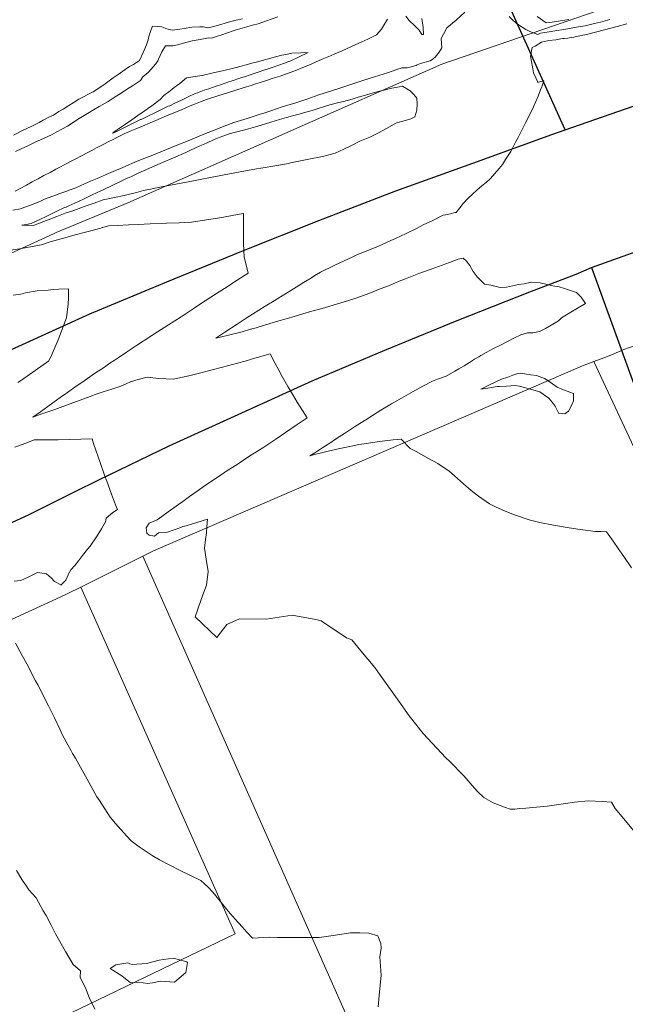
# Model space of a CAD drawing. Header units: inches. Extents: x 11351264 to 11356330, y 6702313 to 6706468.
# Tile 34 of 160: x 11352749 to 11353024, y 6703706 to 6704154. Entities that reach past the tile are written whole.
import ezdxf

# ---------------------------------------------------------------- set-up
doc = ezdxf.new("R2010")
doc.units = ezdxf.units.IN
doc.header["$MEASUREMENT"] = 0
doc.layers.add('Shumate_Contours_clip1', color=7, linetype='Continuous', lineweight=0)
doc.layers.add('Shumate_Parcels_clip1', color=7, linetype='Continuous', lineweight=0)
doc.layers.add('Shumate_Streets_clip1', color=7, linetype='Continuous')

msp = doc.modelspace()

# ---------------------------------------------------------------- linework, layer by layer
at = {"layer": 'Shumate_Contours_clip1'}
for points, elevation in [([(11352951.41, 6704157.25), (11352947.42, 6704153.56), (11352943.19, 6704150.1), (11352941.66, 6704147.25), (11352940.73, 6704145.21), (11352940.89, 6704143), (11352941.03, 6704140.94), (11352939.82, 6704138.95), (11352937.99, 6704136.73), (11352936.42, 6704135.46), (11352935.69, 6704135.12), (11352931.3, 6704133.79), (11352929.83, 6704133.17), (11352929.24, 6704132.99), (11352925.23, 6704131.9), (11352922.87, 6704131.84), (11352920.47, 6704131.06), (11352916.25, 6704129.67), (11352914.37, 6704129.02), (11352910.33, 6704127.85), (11352905.04, 6704126.09), (11352899.98, 6704124.38), (11352894.56, 6704122.57), (11352890.4, 6704121.3), (11352885.08, 6704119.54), (11352879.99, 6704117.83), (11352874.52, 6704116), (11352868.39, 6704114.12), (11352865.74, 6704113.23), (11352863.25, 6704112.38), (11352860.57, 6704111.48), (11352857.88, 6704110.58), (11352855.22, 6704109.69), (11352852.49, 6704108.77), (11352846.4, 6704106.94), (11352841.98, 6704105.3), (11352837.85, 6704103.74), (11352833.46, 6704102.04), (11352825.58, 6704098.62), (11352821.01, 6704096.79), (11352817.62, 6704095.44), (11352813.21, 6704093.67), (11352808.79, 6704091.9), (11352805.9, 6704090.76), (11352801.62, 6704089.06), (11352796.99, 6704087.07), (11352794.81, 6704086.15), (11352791.57, 6704084.8), (11352788.34, 6704083.36), (11352786.43, 6704082.49), (11352784.23, 6704081.56), (11352781.3, 6704080.32), (11352778.56, 6704079.12), (11352774.52, 6704077.37), (11352771.97, 6704076.41), (11352770.06, 6704075.68), (11352767.31, 6704074.69), (11352765.33, 6704073.98), (11352762.38, 6704072.87), (11352760.37, 6704072.11), (11352758.47, 6704071.29), (11352754.41, 6704069.57), (11352751.36, 6704068.47), (11352749.38, 6704067.76), (11352745.96, 6704067.08)], 1410), ([(11352850.36, 6704154.22), (11352847.44, 6704153.54), (11352845.09, 6704152.95), (11352842.44, 6704152.17), (11352840.42, 6704151.55), (11352836.67, 6704150.54), (11352834.53, 6704150.01), (11352832.39, 6704150.58), (11352830.88, 6704150.59), (11352827.26, 6704150.4), (11352823.79, 6704149.72), (11352821.8, 6704149.48), (11352818.34, 6704148.97), (11352816.01, 6704149.57), (11352813.66, 6704150.47), (11352809.39, 6704150.85), (11352809.2, 6704150.49), (11352807.95, 6704146.8), (11352807.5, 6704144.58), (11352806.74, 6704142.37), (11352805.2, 6704138.82), (11352803.54, 6704135.26), (11352800.78, 6704133.4), (11352798.9, 6704132.5), (11352797.03, 6704131.07), (11352793.74, 6704128.9), (11352791.54, 6704127.4), (11352789.74, 6704126.04), (11352787.96, 6704124.57), (11352784.6, 6704122.38), (11352782.38, 6704120.98), (11352780.34, 6704119.93), (11352777.81, 6704118.53), (11352775.94, 6704117.57), (11352773.3, 6704115.89), (11352771.41, 6704114.78), (11352768.83, 6704113.15), (11352766.87, 6704112), (11352764.36, 6704110.41), (11352762.35, 6704109.39), (11352759.77, 6704108), (11352757.86, 6704107.02), (11352754.19, 6704105.24), (11352750.69, 6704103.47), (11352746.19, 6704101.18)], 1412), ([(11352747.03, 6704075.76), (11352749.32, 6704077), (11352752.1, 6704078.49), (11352754.69, 6704079.95), (11352757.48, 6704081.41), (11352760.09, 6704082.85), (11352762.93, 6704084.33), (11352765.55, 6704085.77), (11352767.36, 6704086.74), (11352769.63, 6704087.96), (11352772.77, 6704089.59), (11352774.59, 6704090.55), (11352776.78, 6704091.71), (11352780, 6704093.38), (11352781.81, 6704094.33), (11352783.97, 6704095.46), (11352787.07, 6704097.02), (11352789.63, 6704098.3), (11352791.48, 6704099.28), (11352793.54, 6704100.36), (11352796.23, 6704101.65), (11352799.2, 6704103.05), (11352802.27, 6704104.3), (11352804.81, 6704105.35), (11352808.3, 6704106.79), (11352810.94, 6704107.88), (11352815.81, 6704110.04), (11352819.95, 6704111.74), (11352822.57, 6704112.81), (11352826.52, 6704114.55), (11352828.98, 6704115.51), (11352831.31, 6704116.42), (11352833.95, 6704117.43), (11352839.19, 6704119.2), (11352843.54, 6704120.55), (11352847.83, 6704121.89), (11352852.12, 6704123.24), (11352854.27, 6704123.92), (11352856.3, 6704124.56), (11352858.42, 6704125.23), (11352861.25, 6704126.15), (11352863.4, 6704126.82), (11352865.4, 6704127.45), (11352867.53, 6704128.12), (11352870.4, 6704129.1), (11352874.11, 6704130.55), (11352877.05, 6704131.7), (11352880.48, 6704133.08), (11352886.52, 6704135.81), (11352890.34, 6704137.4), (11352892.25, 6704138.19), (11352895.7, 6704139.65), (11352900.21, 6704141.7), (11352903.28, 6704143.09), (11352907.31, 6704144.91), (11352911.34, 6704146.9), (11352913.6, 6704149.45), (11352916.34, 6704153.97)], 1410), ([(11352866.44, 6704155.1), (11352861.18, 6704153.27), (11352857.53, 6704151.96), (11352854.9, 6704151.22), (11352852.83, 6704150.67), (11352852.28, 6704150.53), (11352848.01, 6704149.34), (11352846.96, 6704149.01), (11352846.11, 6704148.73), (11352840.97, 6704146.96), (11352838.93, 6704146.26), (11352836.22, 6704145.45), (11352834.82, 6704145.55), (11352831.16, 6704144.82), (11352827.45, 6704144.15), (11352823.5, 6704143.15), (11352820.85, 6704142.4), (11352818.71, 6704141.87), (11352815.29, 6704141.82), (11352813.71, 6704139.1), (11352812.17, 6704135.83), (11352811.82, 6704135.12), (11352810.98, 6704133.69), (11352807.58, 6704129.88), (11352804.99, 6704127.75), (11352803.9, 6704126.12), (11352800.32, 6704123.76), (11352798.08, 6704122.29), (11352794.72, 6704120.1), (11352792.5, 6704118.69), (11352789.24, 6704116.61), (11352785.23, 6704114.29), (11352782.61, 6704112.77), (11352780.59, 6704111.61), (11352776.13, 6704108.81), (11352770.77, 6704105.37), (11352768.24, 6704103.96), (11352765.89, 6704102.7), (11352763.8, 6704101.63), (11352761.53, 6704100.48), (11352758.53, 6704099.14), (11352756.69, 6704098.32), (11352752.41, 6704096.31), (11352750.02, 6704095.18), (11352747.19, 6704093.87)], 1410), ([(11353025.13, 6704151.9), (11353020.72, 6704150.69), (11353015, 6704149.18), (11353010.85, 6704148.1), (11353006.71, 6704147.05), (11353004.31, 6704146.57), (11353000.98, 6704145.78), (11352998.08, 6704145.4), (11352996.77, 6704145.25), (11352995.81, 6704145.28), (11352992.78, 6704144.65), (11352989.67, 6704144.29), (11352986.34, 6704143.53), (11352983.35, 6704141.74), (11352982.09, 6704141.17), (11352981.35, 6704137.2), (11352982.15, 6704132.35), (11352982.66, 6704129.6), (11352983.76, 6704127.35), (11352984.57, 6704125.36), (11352984.69, 6704125.25), (11352984.97, 6704125.32), (11352987.39, 6704125.93), (11352986.62, 6704123.69), (11352985.88, 6704121.91), (11352984.79, 6704119.02), (11352982.58, 6704114.07), (11352980.97, 6704110.65), (11352978.93, 6704106.57), (11352976.58, 6704102.05), (11352975.65, 6704100.19), (11352974.49, 6704098), (11352972.29, 6704093.88), (11352969.99, 6704090.22), (11352968.52, 6704087.91), (11352967.08, 6704086.06), (11352963.16, 6704081.55), (11352961.15, 6704079.68), (11352959.22, 6704078.13), (11352956.86, 6704076.22), (11352954.89, 6704074.47), (11352952.84, 6704072.48), (11352950.64, 6704070.11), (11352949.17, 6704068.25), (11352947.55, 6704066), (11352946.93, 6704066.11), (11352944.88, 6704065.52), (11352942.59, 6704065.05), (11352941.63, 6704064.83), (11352936.63, 6704062.28), (11352932.78, 6704060.58), (11352929.42, 6704058.76), (11352924.38, 6704056.3), (11352922.42, 6704055.42), (11352919.93, 6704054.25), (11352917.72, 6704053.27), (11352911.87, 6704050.63), (11352907.64, 6704048.91), (11352902.05, 6704046.62), (11352900.17, 6704045.74), (11352894.62, 6704043.15), (11352892.37, 6704042.09), (11352885.82, 6704038.96), (11352883.94, 6704037.8), (11352880.9, 6704035.94), (11352878.11, 6704034.22), (11352875.97, 6704032.91), (11352872.28, 6704030.63), (11352866.47, 6704027.03), (11352864.76, 6704025.96), (11352860.67, 6704023.4), (11352854.87, 6704019.78), (11352852.49, 6704018.29), (11352847.92, 6704015.33), (11352842.28, 6704011.61), (11352838.2, 6704008.93), (11352843.41, 6704010.2), (11352850.17, 6704011.86), (11352854.03, 6704012.93), (11352856.55, 6704013.68), (11352862.83, 6704015.55), (11352866.92, 6704016.76), (11352869.12, 6704017.41), (11352875.4, 6704019.27), (11352877.74, 6704019.94), (11352881.91, 6704021.14), (11352886.6, 6704022.46), (11352894.59, 6704024.83), (11352901.02, 6704026.76), (11352907, 6704029), (11352909.63, 6704029.99), (11352912.98, 6704031.28), (11352916.78, 6704032.74), (11352918.82, 6704033.62), (11352922.35, 6704035.07), (11352924.41, 6704035.95), (11352930.47, 6704038.26), (11352936.09, 6704040.36), (11352944.39, 6704043.4), (11352948.36, 6704044.87), (11352950.7, 6704045.3), (11352952.18, 6704043.89), (11352953.72, 6704041.97), (11352955.25, 6704039.27), (11352957.11, 6704036.81), (11352960.31, 6704033.49), (11352963.3, 6704033.05), (11352967.56, 6704031.94), (11352970.33, 6704032.09), (11352975.84, 6704033.25), (11352978.47, 6704033.62), (11352981.56, 6704034.43), (11352985.61, 6704034.01), (11352991.49, 6704032.71), (11352994.25, 6704032.22), (11352996.25, 6704031.59), (11353002.2, 6704029.69), (11353004.25, 6704027.5), (11353006.27, 6704024.65), (11353000.35, 6704021.25), (11352995.32, 6704018.19), (11352993.99, 6704016.87), (11352990.67, 6704014.85), (11352988.04, 6704013.38), (11352985.38, 6704011.93), (11352982.32, 6704011.4), (11352979.87, 6704011.29), (11352976.93, 6704010.36), (11352973.69, 6704008.86), (11352970.8, 6704007.47), (11352967.57, 6704005.77), (11352964.53, 6704004.16), (11352961.16, 6704002.35), (11352958.74, 6704001), (11352957.86, 6704000.49), (11352955.84, 6703999.31), (11352953.48, 6703997.85), (11352951.12, 6703996.38), (11352948.76, 6703994.92), (11352946.92, 6703993.83), (11352943.01, 6703991.67), (11352939.06, 6703990.28), (11352936.74, 6703989.41), (11352932.35, 6703987.01), (11352927.9, 6703984.58), (11352920.56, 6703980.44), (11352918.15, 6703979.05), (11352913.2, 6703976.22), (11352909.41, 6703973.79), (11352906.36, 6703971.83), (11352901.78, 6703968.88), (11352897.23, 6703965.9), (11352892.68, 6703962.92), (11352890, 6703961.18), (11352888.12, 6703959.94), (11352884.17, 6703957.38), (11352883.25, 6703956.76), (11352880.92, 6703955.32), (11352883.67, 6703956.15), (11352885.04, 6703956.45), (11352888.66, 6703957.36), (11352894.63, 6703958.72), (11352898.44, 6703959.55), (11352901.23, 6703960.11), (11352903.3, 6703960.54), (11352905.6, 6703960.9), (11352908.52, 6703961.34), (11352912.69, 6703961.87), (11352918.86, 6703962.61), (11352922.48, 6703963), (11352926.52, 6703958.66), (11352929.3, 6703957.33), (11352934.96, 6703954.18), (11352939.21, 6703951.87), (11352941.56, 6703950.24), (11352944.19, 6703948.61), (11352946.74, 6703946.35), (11352950.89, 6703942.63), (11352954.32, 6703939.63), (11352957.58, 6703936.99), (11352962.6, 6703933.57), (11352965.41, 6703932.18), (11352969.77, 6703930.19), (11352974, 6703928.59), (11352980.72, 6703926.28), (11352985.47, 6703925.12), (11352991.73, 6703923.84), (11352997.96, 6703922.81), (11353002.77, 6703922.01), (11353010.87, 6703920.98), (11353013.46, 6703920.94), (11353015.79, 6703920.84), (11353018.83, 6703916.56), (11353021.17, 6703913.18), (11353023.69, 6703909.59), (11353027.21, 6703904.45)], 1408), ([(11352931.93, 6704154.35), (11352932.41, 6704150.16), (11352932.57, 6704147.04), (11352931.94, 6704147.11), (11352930.68, 6704148.99), (11352928.67, 6704151.02), (11352926.15, 6704153.44), (11352924.55, 6704155.38)], 1412), ([(11353017.33, 6704153.81), (11353013.09, 6704152.72), (11353010.31, 6704152.01), (11353006.16, 6704151), (11353004, 6704150.61), (11353001.24, 6704150.17), (11352999.71, 6704149.87), (11352997.36, 6704149.54), (11352995.51, 6704149.22), (11352993.18, 6704148.82), (11352989.74, 6704148.28), (11352985.8, 6704147.71), (11352984.63, 6704147.09), (11352981.04, 6704148.46), (11352979.22, 6704149.32), (11352975.42, 6704151.81), (11352973.42, 6704153.45), (11352971.57, 6704155.23)], 1410), ([(11352998.73, 6704153.91), (11352997.78, 6704153.76), (11352994.07, 6704153.15), (11352991.15, 6704152.7), (11352988.38, 6704152.29), (11352984.26, 6704155.18)], 1412), ([(11352743.88, 6704048.85), (11352749.9, 6704049.66), (11352756.43, 6704050.97), (11352758.89, 6704051.36), (11352762.97, 6704052.68), (11352768.93, 6704054.34), (11352774.89, 6704056.01), (11352778.37, 6704056.95), (11352780.83, 6704057.65), (11352785.97, 6704059.02), (11352786.5, 6704059.18), (11352786.85, 6704059.27), (11352789.42, 6704059.94), (11352793.49, 6704060.16), (11352798.53, 6704060.4), (11352802.86, 6704060.62), (11352808.36, 6704060.88), (11352815.8, 6704061.26), (11352821.49, 6704061.41), (11352823.97, 6704061.55), (11352827.09, 6704061.68), (11352834.01, 6704062.71), (11352841, 6704063.82), (11352846.46, 6704064.81), (11352850.84, 6704065.61), (11352850.81, 6704063.43), (11352850.78, 6704057.6), (11352850.86, 6704051.75), (11352851.05, 6704045.87), (11352852.97, 6704038.51), (11352846.31, 6704034.22), (11352843.35, 6704032.3), (11352838.55, 6704029.2), (11352830.8, 6704024.18), (11352827.95, 6704022.31), (11352822.42, 6704018.69), (11352816.64, 6704014.94), (11352811.71, 6704011.73), (11352809.18, 6704010.08), (11352801.72, 6704005.23), (11352797.67, 6704002.54), (11352793.88, 6704000.02), (11352792.07, 6703998.81), (11352790.09, 6703997.49), (11352787.54, 6703995.79), (11352783.01, 6703992.78), (11352778.79, 6703989.84), (11352774.12, 6703986.59), (11352770.81, 6703984.22), (11352767.49, 6703981.85), (11352764.17, 6703979.48), (11352761.85, 6703977.82), (11352758.55, 6703975.47), (11352755.08, 6703973), (11352759.12, 6703974.43), (11352762.73, 6703975.7), (11352764.95, 6703976.53), (11352767.43, 6703977.42), (11352771.96, 6703979.06), (11352776.48, 6703980.72), (11352781.01, 6703982.39), (11352784.33, 6703983.59), (11352787.02, 6703984.44), (11352788.99, 6703985.1), (11352790.99, 6703985.74), (11352794.97, 6703987.06), (11352797.4, 6703988.11), (11352799.46, 6703988.98), (11352802.94, 6703990.1), (11352807.04, 6703991.23), (11352812.23, 6703990.62), (11352818.84, 6703990.27), (11352820.87, 6703990.75), (11352825.89, 6703991.84), (11352831.33, 6703993.18), (11352836.5, 6703994.47), (11352841.27, 6703995.7), (11352848.02, 6703997.48), (11352851.63, 6703998.51), (11352854.46, 6703999.31), (11352860.25, 6704000.97), (11352862.89, 6704001.72), (11352865.19, 6703997.39), (11352866.89, 6703994.29), (11352868.55, 6703991.2), (11352870.99, 6703986.97), (11352873.02, 6703983.45), (11352875.24, 6703979.76), (11352877.57, 6703975.95), (11352879.72, 6703972.66), (11352875.26, 6703969.6), (11352869.96, 6703965.98), (11352865.57, 6703963.01), (11352863.21, 6703961.41), (11352859.52, 6703959.03), (11352853.72, 6703955.35), (11352847.87, 6703951.51), (11352843.28, 6703948.52), (11352840.66, 6703946.8), (11352833.51, 6703942.06), (11352829.73, 6703939.34), (11352826.21, 6703936.82), (11352823.22, 6703934.68), (11352821.25, 6703933.26), (11352816.6, 6703929.96), (11352813.61, 6703927.79), (11352811.54, 6703926.27), (11352807.94, 6703924.71), (11352806.52, 6703922.62), (11352806.9, 6703920.14), (11352807.86, 6703919.25), (11352810.28, 6703918.85), (11352812.15, 6703920.31), (11352816.2, 6703920.73), (11352818.86, 6703921.53), (11352822.38, 6703922.73), (11352823.29, 6703923.19), (11352824.66, 6703923.56), (11352827.58, 6703924.44), (11352829.59, 6703925.07), (11352834.38, 6703926.58), (11352834.1, 6703923.03), (11352833.91, 6703920.32), (11352833.54, 6703917.32), (11352833.14, 6703913.36), (11352833.85, 6703908.33), (11352834.69, 6703902.79), (11352833.97, 6703896.53), (11352832.32, 6703892.16), (11352831.36, 6703889.51), (11352828.82, 6703882.1), (11352838.61, 6703872.8), (11352843.27, 6703878.64), (11352848.92, 6703881.28), (11352861.03, 6703881.03), (11352872.99, 6703882.88), (11352883.63, 6703880.9), (11352886.07, 6703880.31), (11352897.6, 6703872.6), (11352900, 6703871.66), (11352904.14, 6703866.72), (11352910.56, 6703859.08), (11352912.68, 6703856.07), (11352921.4, 6703843.85), (11352926.08, 6703837.1), (11352932.42, 6703829.04), (11352942.8, 6703817.95), (11352944.39, 6703816.49), (11352950.98, 6703809.84), (11352955.79, 6703804.25), (11352957.31, 6703802.55), (11352959.99, 6703800), (11352964.27, 6703797.53), (11352969.47, 6703795.5), (11352972.07, 6703794.66), (11352974.2, 6703794.67), (11352976.29, 6703794.97), (11352979.14, 6703795.05), (11352988.87, 6703796.01), (11352993.08, 6703796.6), (11353001.27, 6703797.8), (11353007.52, 6703798.48), (11353014.04, 6703798.12), (11353018.06, 6703797.78), (11353019.82, 6703794.97), (11353028.27, 6703784.87)], 1410), ([(11352746.02, 6704028.51), (11352749.63, 6704029), (11352751.75, 6704029.47), (11352757.04, 6704030.39), (11352761.94, 6704030.82), (11352764.44, 6704030.98), (11352766.83, 6704031.16), (11352771.28, 6704031.41), (11352771.26, 6704027.13), (11352771.04, 6704024.54), (11352770.31, 6704018.18), (11352766.56, 6704008.12), (11352763.87, 6704001.76), (11352762.36, 6703998.63), (11352756.05, 6703994.19), (11352749.85, 6703989.83), (11352748.27, 6703988.7)], 1412), ([(11352746.91, 6703959.27), (11352752.98, 6703961.6), (11352755.58, 6703962.6), (11352759.54, 6703962.64), (11352762.57, 6703962.67), (11352766.47, 6703962.72), (11352771.52, 6703962.79), (11352776.84, 6703962.97), (11352781.93, 6703963.13), (11352782.67, 6703960.94), (11352784.77, 6703954.9), (11352785.61, 6703952.38), (11352787.61, 6703946.66), (11352788.6, 6703943.8), (11352790.84, 6703937.89), (11352792.63, 6703933.17), (11352793.47, 6703931.03), (11352791.32, 6703929.55), (11352788.29, 6703927.03), (11352788.11, 6703925.31), (11352786.19, 6703922.13), (11352784.22, 6703918.99), (11352781.12, 6703914.35), (11352779.82, 6703912.9), (11352777.66, 6703910.04), (11352775.75, 6703907.57), (11352774.17, 6703905.5), (11352772.37, 6703903.48), (11352771.11, 6703901.35), (11352771.09, 6703901.32), (11352770.02, 6703898.89), (11352767.92, 6703896.64), (11352767.78, 6703896.56), (11352767.7, 6703896.67), (11352764.91, 6703898.28), (11352763.39, 6703899.87), (11352761.17, 6703901.72), (11352757.17, 6703902.31), (11352752.92, 6703900.26), (11352749.52, 6703898.71), (11352746.47, 6703898.3)], 1412), ([(11352747.17, 6703870.2), (11352750.28, 6703864.3), (11352752.22, 6703860.74), (11352756.22, 6703853.11), (11352757.22, 6703851.21), (11352762.18, 6703841.65), (11352764.85, 6703836.22), (11352767.42, 6703830.68), (11352768.41, 6703828.61), (11352770.16, 6703825.35), (11352772.39, 6703821.26), (11352773.06, 6703819.99), (11352774.4, 6703817.86), (11352779.67, 6703808.25), (11352784.12, 6703800.29), (11352785.26, 6703798.53), (11352790.22, 6703791.03), (11352792.56, 6703788.21), (11352797.53, 6703782.54), (11352799.65, 6703780.25), (11352803.4, 6703777.53), (11352809.3, 6703773.54), (11352812.59, 6703771.65), (11352821.95, 6703766.82), (11352831.36, 6703762.22), (11352833.05, 6703760.71), (11352834.59, 6703759.3), (11352836.85, 6703756.85), (11352838.2, 6703755.3), (11352840.8, 6703752.04), (11352843.87, 6703748.2), (11352847, 6703744.69), (11352850.13, 6703741.2), (11352852.35, 6703738.75), (11352854.83, 6703736.02), (11352860.11, 6703736.28), (11352862.76, 6703736.45), (11352866.13, 6703736.35), (11352869.07, 6703736.31), (11352875.27, 6703736.25), (11352877.77, 6703736.27), (11352880.25, 6703736.22), (11352882.76, 6703736.24), (11352885.27, 6703736.34), (11352892.66, 6703737.33), (11352899.44, 6703738.37), (11352903.71, 6703738.46), (11352907.83, 6703738.28), (11352911.86, 6703737.12), (11352913.22, 6703733.54), (11352913.38, 6703731.41), (11352912.84, 6703727.55), (11352913.39, 6703719.03), (11352912.61, 6703711.56), (11352912.02, 6703704.73)], 1412), ([(11352747.64, 6703766.7), (11352750.04, 6703762.61), (11352750.61, 6703761.8), (11352751.82, 6703760.03), (11352753.25, 6703757.98), (11352754.86, 6703756.14), (11352756.5, 6703754.33), (11352759.69, 6703748.45), (11352761.02, 6703746.28), (11352763.34, 6703741.85), (11352765.37, 6703738.03), (11352766.51, 6703735.77), (11352769.82, 6703729.9), (11352773.3, 6703723.96), (11352776.62, 6703721.11), (11352776.52, 6703718.1), (11352779.01, 6703713.42), (11352780.65, 6703708.97), (11352783.19, 6703703.67)], 1414)]:
    msp.add_lwpolyline(points, dxfattribs=dict(at, elevation=elevation))
for points, elevation in [([(11352791.19, 6704102.09), (11352791.77, 6704102.38), (11352791.78, 6704102.38), (11352794.82, 6704103.87), (11352797.87, 6704105.35), (11352800.92, 6704106.84), (11352803.97, 6704108.32), (11352804.27, 6704108.45), (11352804.58, 6704108.58), (11352807.3, 6704109.9), (11352810.41, 6704111.4), (11352813.51, 6704112.89), (11352816.61, 6704114.37), (11352817.25, 6704114.66), (11352819.56, 6704115.77), (11352822.63, 6704117.24), (11352825.71, 6704118.7), (11352828.79, 6704120.17), (11352829.82, 6704120.58), (11352832.96, 6704121.65), (11352835.09, 6704122.37), (11352838.35, 6704123.48), (11352840.36, 6704124.16), (11352843.73, 6704125.31), (11352845.63, 6704125.95), (11352849.1, 6704127.13), (11352850.56, 6704127.6), (11352851.26, 6704127.83), (11352853.88, 6704128.72), (11352856.51, 6704129.61), (11352861, 6704131.14), (11352861.61, 6704131.34), (11352864.24, 6704132.24), (11352866.87, 6704133.13), (11352869.5, 6704134.03), (11352871.48, 6704134.71), (11352872.31, 6704135.05), (11352876.05, 6704136.87), (11352880.24, 6704138.92), (11352876.79, 6704138.75), (11352872.81, 6704138.49), (11352870.74, 6704138.11), (11352868.16, 6704137.61), (11352865.34, 6704136.84), (11352861.61, 6704135.83), (11352859.32, 6704135.2), (11352856.59, 6704134.48), (11352854.56, 6704133.94), (11352851.97, 6704133.25), (11352849.79, 6704132.67), (11352846.89, 6704131.93), (11352841.23, 6704130.55), (11352837.08, 6704129.54), (11352832.02, 6704128.39), (11352829.9, 6704128.09), (11352827.77, 6704127.78), (11352824.93, 6704127.35), (11352821.8, 6704124.76), (11352819.35, 6704122.87), (11352817.49, 6704121.48), (11352814.6, 6704119.33), (11352812.98, 6704117.49), (11352809.18, 6704114.66), (11352805.7, 6704112.2), (11352802.73, 6704110.19), (11352799.97, 6704108.25), (11352797.22, 6704106.32), (11352794.46, 6704104.39), (11352791.88, 6704102.58), (11352791.73, 6704102.47), (11352791.63, 6704102.41)], 1408), ([(11352750.02, 6704060.26), (11352752.5, 6704060.16), (11352754.87, 6704060.07), (11352758.06, 6704061.28), (11352761.97, 6704062.76), (11352765.88, 6704064.25), (11352769.77, 6704065.7), (11352772.76, 6704066.64), (11352774.82, 6704067.41), (11352778.87, 6704068.88), (11352782.92, 6704070.34), (11352786.97, 6704071.79), (11352792.21, 6704072.89), (11352796.52, 6704073.81), (11352802.15, 6704075.2), (11352805.38, 6704076.02), (11352809.32, 6704076.89), (11352813.52, 6704077.8), (11352822.4, 6704079.46), (11352828.04, 6704080.53), (11352831.87, 6704081.24), (11352835.11, 6704081.87), (11352841.97, 6704083.16), (11352849.35, 6704084.54), (11352856.73, 6704085.88), (11352860.72, 6704086.55), (11352864.11, 6704087.18), (11352870.35, 6704088.21), (11352871.29, 6704088.43), (11352872.19, 6704088.66), (11352876.69, 6704089.58), (11352881.98, 6704090.65), (11352885.15, 6704091.3), (11352887.28, 6704091.72), (11352892.54, 6704093.01), (11352896.46, 6704094.85), (11352899.22, 6704096.25), (11352903.69, 6704098.47), (11352908.23, 6704100.33), (11352912.13, 6704102.32), (11352915.88, 6704104.36), (11352920.3, 6704106.85), (11352923.91, 6704107.78), (11352926.88, 6704108.61), (11352928.69, 6704109.57), (11352929.56, 6704112.63), (11352929.77, 6704115.54), (11352929.61, 6704118.08), (11352928.3, 6704119.81), (11352926.54, 6704121.41), (11352923.03, 6704123.48), (11352921.65, 6704123.26), (11352919.21, 6704122.84), (11352918.2, 6704122.59), (11352915.21, 6704121.91), (11352912.58, 6704121.26), (11352910.31, 6704120.63), (11352908.22, 6704120.06), (11352905.78, 6704119.3), (11352902.99, 6704118.5), (11352900.21, 6704117.62), (11352896.29, 6704116.58), (11352894.2, 6704116.06), (11352890.12, 6704114.99), (11352887.66, 6704114.23), (11352884.81, 6704113.4), (11352881.96, 6704112.51), (11352879.18, 6704111.75), (11352876.14, 6704110.86), (11352873.15, 6704110.05), (11352870.3, 6704109.22), (11352867.13, 6704108.36), (11352863.15, 6704107.12), (11352858.88, 6704105.8), (11352856.29, 6704105.1), (11352853.02, 6704104.17), (11352850.25, 6704103.43), (11352847.11, 6704102.56), (11352844.23, 6704101.81), (11352841.91, 6704100.96), (11352839.81, 6704100.19), (11352837.49, 6704099.29), (11352833.9, 6704097.64), (11352831.02, 6704096.35), (11352826.46, 6704094.27), (11352824.54, 6704093.42), (11352819.03, 6704090.92), (11352813.98, 6704088.79), (11352809.5, 6704086.92), (11352806.38, 6704085.5), (11352803.27, 6704084.08), (11352799.59, 6704082.36), (11352797.96, 6704081.62), (11352794.83, 6704080.13), (11352791.7, 6704078.65), (11352786.95, 6704076.35), (11352785.97, 6704075.91), (11352781.99, 6704074.05), (11352778.01, 6704072.2), (11352774.04, 6704070.34), (11352771.34, 6704069.06), (11352770.74, 6704068.81), (11352770.12, 6704068.57), (11352769.49, 6704068.31), (11352765.6, 6704066.47), (11352761.71, 6704064.62), (11352757.83, 6704062.77), (11352754.59, 6704061.2), (11352754.28, 6704061.09), (11352752.17, 6704060.68)], 1408), ([(11352958.74, 6703985.72), (11352961.91, 6703986.24), (11352966.06, 6703986.87), (11352967.19, 6703986.87), (11352970.16, 6703987.1), (11352972.27, 6703987.23), (11352974.38, 6703987.33), (11352976.23, 6703987.06), (11352978.94, 6703986.33), (11352981.25, 6703985.7), (11352983.83, 6703985), (11352985.54, 6703984.43), (11352989.67, 6703981.59), (11352991.16, 6703979.75), (11352992.56, 6703977.92), (11352994.11, 6703974.61), (11352996.84, 6703974.42), (11352998.59, 6703975.71), (11353000.09, 6703978.59), (11353000.88, 6703980.45), (11353000.83, 6703983.76), (11352999.17, 6703984.32), (11352996.21, 6703985.39), (11352993.35, 6703986.66), (11352989.18, 6703989.59), (11352987.71, 6703990.51), (11352983.99, 6703991.89), (11352981.43, 6703992.28), (11352979.41, 6703992.6), (11352976.68, 6703993.05), (11352975.56, 6703992.86), (11352973.3, 6703992.05), (11352971.05, 6703991.24), (11352968.07, 6703990.26), (11352965.76, 6703989.2), (11352961.77, 6703987.22)], 1406), ([(11352790.24, 6703722.2), (11352792.71, 6703723.81), (11352798.16, 6703724.73), (11352799.07, 6703724.28), (11352800.23, 6703723.94), (11352806.75, 6703724.53), (11352812.44, 6703725.97), (11352814.48, 6703726.31), (11352818.98, 6703726.96), (11352825.04, 6703725.25), (11352825.23, 6703725.06), (11352825.3, 6703724.94), (11352824.63, 6703720.32), (11352819.48, 6703715.98), (11352813.06, 6703716.35), (11352809.49, 6703715.72), (11352807.09, 6703715.37), (11352803.14, 6703716.01), (11352799.37, 6703715.64), (11352795.44, 6703718.83)], 1414)]:
    msp.add_lwpolyline(points, close=True, dxfattribs=dict(at, elevation=elevation))
at = {"layer": 'Shumate_Parcels_clip1'}
for points in [[(11353012, 6704158), (11352941, 6704133.5), (11352798.16, 6704070.41), (11352765.69, 6704056.95), (11352764.41, 6704056.4), (11352717.88, 6704035.19), (11352617, 6704198.5), (11352558, 6704292.5), (11352479, 6704261), (11352462, 6704299.5), (11352429, 6704379), (11352558.89, 6704457.26), (11352559, 6704457), (11352577, 6704412.5), (11352591.39, 6704421.31), (11352594, 6704420), (11352600, 6704420), (11352604, 6704422), (11352608, 6704425.5), (11352611, 6704430), (11352611.63, 6704433.12), (11352626.24, 6704441.97), (11352827, 6704563.5)], [(11353257, 6703517.5), (11353122, 6703455), (11353126, 6703442), (11353017, 6703382), (11352922, 6703603), (11352937, 6703612.5), (11352932, 6703623.5), (11353139, 6703722), (11353010.1, 6703998.28), (11353016.24, 6704000.62), (11353017.31, 6704001.05), (11353017.76, 6704001.23), (11353023.65, 6704003.76), (11353031.44, 6704006.55)], [(11352932, 6703623.5), (11352905.58, 6703683.11), (11352805.09, 6703909.79), (11352809.92, 6703912.12), (11353004.95, 6703996.32), (11353010.1, 6703998.28), (11353139, 6703722)], [(11352932, 6703623.5), (11352937, 6703612.5), (11352922, 6703603), (11353017, 6703382), (11352974, 6703358), (11352937.32, 6703423.04), (11352899, 6703491), (11352847, 6703468.5), (11352739, 6703686), (11352847, 6703738), (11352776.81, 6703895.68), (11352802.67, 6703908.61), (11352805.09, 6703909.79), (11352905.58, 6703683.11)], [(11352739, 6703686), (11352661.29, 6703842.38), (11352769.69, 6703892.15), (11352770.69, 6703892.63), (11352770.89, 6703892.72), (11352776.81, 6703895.68), (11352847, 6703738)]]:
    msp.add_lwpolyline(points, close=True, dxfattribs=at)
at = {"layer": 'Shumate_Streets_clip1', "color": 2}
for points in [[(11353009, 6704041), (11353048, 6704055), (11353086, 6704067.5), (11353125, 6704080.5), (11353163, 6704093.5), (11353201, 6704106.5), (11353239, 6704120), (11353277, 6704134), (11353315, 6704147.5), (11353353, 6704162), (11353391, 6704176), (11353480, 6704216), (11353577, 6704259), (11353657, 6704301), (11353783, 6704367.5), (11354057, 6704525.5), (11354148, 6704575)], [(11352997.01, 6704103.61), (11353028, 6704114.5), (11353064, 6704127), (11353100, 6704140), (11353137, 6704152), (11353173, 6704164.5), (11353210, 6704176.5), (11353246, 6704188.5), (11353283, 6704200), (11353320, 6704214), (11353357, 6704228), (11353394, 6704243.5), (11353431, 6704259), (11353467, 6704275.5), (11353503, 6704292.5), (11353539, 6704310.5), (11353574, 6704328.5), (11353609, 6704347.5), (11353705, 6704400)], [(11352396, 6703838), (11352645, 6703957), (11352679, 6703973.5), (11352713, 6703989), (11352747, 6704004.5), (11352781, 6704020), (11352816, 6704034.5), (11352850, 6704048.5), (11352885, 6704062.5), (11352920, 6704076), (11352955, 6704088.5), (11352991, 6704101.5), (11352997.01, 6704103.61)], [(11352423, 6703777), (11352753, 6703928.5), (11352774, 6703939), (11352785, 6703944.5), (11352817, 6703960), (11352850, 6703975), (11352882, 6703989.5), (11352915, 6704003.5), (11352948, 6704017), (11352981, 6704030), (11353002, 6704038), (11353009, 6704041)]]:
    msp.add_lwpolyline(points, dxfattribs=at)
at = {"layer": 'Shumate_Streets_clip1'}
msp.add_lwpolyline([(11352997.01, 6704103.61), (11352889.01, 6704343.55), (11352637.56, 6704245.3)], dxfattribs=at)
at = {"layer": 'Shumate_Streets_clip1', "color": 10}
msp.add_lwpolyline([(11353009, 6704041), (11353054, 6703917), (11353159, 6703735.5), (11353238, 6703576.5), (11353337, 6703381)], dxfattribs=at)

doc.saveas('drawing.dxf')
